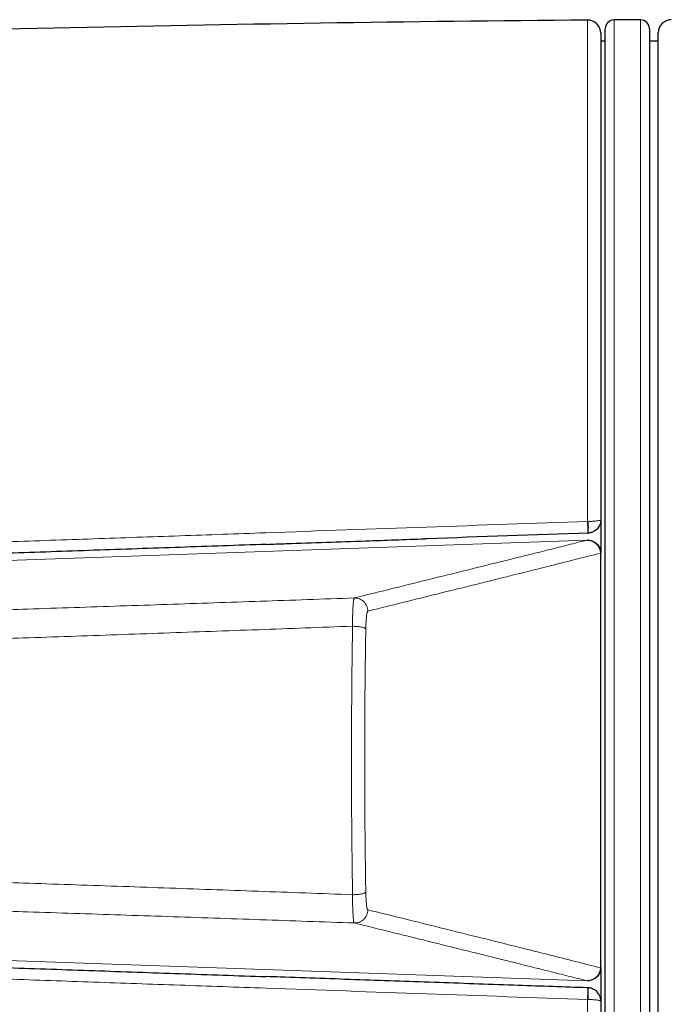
# Model space of a CAD drawing. Header units: millimetres. Extents: x 8 to 882, y 12 to 770.
# Tile 9 of 59: x 411 to 425, y 579 to 602. Entities that reach past the tile are written whole.
import ezdxf

# ---------------------------------------------------------------- set-up
doc = ezdxf.new("R2010")
doc.units = ezdxf.units.MM

msp = doc.modelspace()

# ---------------------------------------------------------------- linework, layer by layer
at = {"color": 252, "linetype": 'Continuous', "lineweight": 0}
for p, q in [((423.597, 590.224), (423.597, 601.565)), ((424.2, 601.568), (424.2, 568.068)), ((424.8, 596.662), (424.8, 601.568)), ((424.8, 568.068), (424.8, 596.662)), ((423.597, 590.224), (423.61, 590.225)), ((399.852, 588.97), (423.582, 589.799)), ((423.59, 589.801), (423.59, 589.813)), ((423.9, 589.51), (423.891, 589.508)), ((399.852, 580.665), (423.582, 579.837)), ((423.891, 580.128), (423.9, 580.125)), ((423.59, 579.823), (423.59, 579.835)), ((423.597, 568.07), (423.597, 579.411)), ((423.61, 579.411), (423.597, 579.411))]:
    msp.add_line(p, q, dxfattribs=at)
at = {"color": 7, "linetype": 'Continuous', "lineweight": 30}
for p, q in [((424.8, 601.568), (424.2, 601.568)), ((424, 568.268), (424, 601.368)), ((425, 601.368), (425, 596.52)), ((423.9, 601.265), (423.9, 590.263)), ((424, 601.085), (423.9, 601.085)), ((425.2, 601.085), (425, 601.085)), ((425.2, 584.818), (425.2, 601.273)), ((425, 596.52), (425, 568.268)), ((423.9, 590.259), (423.9, 589.538)), ((423.606, 589.96), (423.611, 589.96)), ((423.9, 589.511), (423.9, 589.501)), ((423.9, 580.135), (423.9, 589.501)), ((425.2, 568.363), (425.2, 584.818)), ((423.9, 580.135), (423.9, 580.125)), ((423.9, 580.098), (423.9, 579.377)), ((423.606, 579.675), (423.588, 579.676)), ((423.611, 579.675), (423.603, 579.676)), ((423.9, 579.373), (423.9, 568.37))]:
    msp.add_line(p, q, dxfattribs=at)
for centre, radius, start, end in [((432.634, -399.27), 1000.876, 90.517329, 91.900487), ((423.6, 601.265), 0.3, 360, 90.5173), ((424.2, 601.368), 0.2, 90, 180), ((424.8, 601.368), 0.2, 0, 90), ((425.5, 601.273), 0.3, 91, 180)]:
    msp.add_arc(centre, radius, start, end, dxfattribs=at)
at = {"color": 252, "linetype": 'Continuous', "lineweight": 0}
for centre, radius, start, end in [((394.079, 589.111), 29.539, 1.6466, 2.1597), ((422.249, 590.092), 1.368, 354.4533, 5.5467), ((425.081, 583.787), 6.196, 103.9332, 104.0075), ((423.591, 589.499), 0.3, 1.6821, 91.7149), ((423.591, 580.136), 0.3, 268.2773, 358.3257), ((425.09, 585.882), 6.23, 255.9927, 256.0666), ((394.894, 580.498), 28.724, 357.8309, 358.3587), ((422.172, 579.543), 1.444, 354.7482, 5.2518)]:
    msp.add_arc(centre, radius, start, end, dxfattribs=at)
for points, knots in [([(400.739, 589.423), (401.388, 589.446), (402.685, 589.491), (404.632, 589.559), (406.579, 589.627), (408.526, 589.695), (410.473, 589.763), (412.42, 589.831), (414.368, 589.899), (416.879, 589.988), (419.956, 590.096), (422.384, 590.182), (423.597, 590.224)], [0, 0, 0, 0, 0.085176, 0.170351, 0.255528, 0.340706, 0.425884, 0.511066, 0.596248, 0.681431, 0.840714, 1, 1, 1, 1]), ([(423.9, 590.263), (423.9, 590.263), (423.9, 590.261), (423.899, 590.259), (423.894, 590.256), (423.889, 590.253), (423.884, 590.251), (423.879, 590.249), (423.869, 590.246), (423.85, 590.242), (423.819, 590.237), (423.782, 590.233), (423.747, 590.23), (423.713, 590.227), (423.681, 590.226), (423.647, 590.225), (423.623, 590.225), (423.61, 590.225)], [0, 0, 0, 0, 0.00729, 0.0764, 0.146095, 0.186422, 0.226867, 0.256046, 0.285272, 0.399563, 0.517069, 0.615094, 0.715578, 0.78272, 0.850766, 0.924723, 1, 1, 1, 1]), ([(418.32, 588.493), (418.913, 588.64), (419.802, 588.86), (420.985, 589.152), (421.864, 589.37), (422.59, 589.55), (423.16, 589.694), (423.442, 589.764), (423.582, 589.799), (423.582, 589.799)], [0, 0, 0, 0, 0.335231, 0.502846, 0.670462, 0.83523, 0.917614, 0.999999, 1, 1, 1, 1]), ([(423.891, 589.508), (423.703, 589.46), (423.329, 589.365), (422.755, 589.22), (422.076, 589.05), (421.294, 588.856), (420.407, 588.636), (419.518, 588.415), (418.925, 588.269), (418.628, 588.195)], [0, 0, 0, 0, 0.109849, 0.219698, 0.329548, 0.497161, 0.664774, 0.832387, 1, 1, 1, 1]), ([(403.317, 588.001), (403.6, 588.01), (404.165, 588.027), (405.014, 588.053), (405.864, 588.08), (406.714, 588.106), (407.56, 588.133), (408.403, 588.16), (409.243, 588.187), (410.083, 588.214), (410.995, 588.244), (411.978, 588.277), (413.031, 588.312), (414.086, 588.347), (415.143, 588.383), (416.2, 588.42), (417.259, 588.456), (417.966, 588.481), (418.32, 588.493)], [0, 0, 0, 0, 0.057372, 0.114598, 0.17171, 0.22874, 0.285725, 0.34169, 0.397668, 0.453667, 0.509694, 0.579598, 0.649549, 0.71954, 0.789565, 0.859628, 0.929752, 1, 1, 1, 1]), ([(418.281, 587.854), (418.281, 587.854), (418.281, 587.875), (418.281, 587.916), (418.281, 587.978), (418.282, 588.038), (418.283, 588.097), (418.284, 588.153), (418.286, 588.207), (418.288, 588.257), (418.291, 588.304), (418.294, 588.345), (418.297, 588.382), (418.3, 588.415), (418.303, 588.442), (418.307, 588.463), (418.311, 588.479), (418.315, 588.49), (418.318, 588.493), (418.32, 588.493), (418.32, 588.493)], [0, 0, 0, 0, 0.000056, 0.059788, 0.119521, 0.180874, 0.242227, 0.304468, 0.366709, 0.430544, 0.494855, 0.557094, 0.619332, 0.683159, 0.747459, 0.80967, 0.871881, 0.935677, 0.999944, 1, 1, 1, 1]), ([(418.628, 588.195), (418.625, 588.193), (418.62, 588.189), (418.611, 588.164), (418.603, 588.127), (418.596, 588.078), (418.59, 588.017), (418.585, 587.948), (418.582, 587.873), (418.581, 587.821), (418.58, 587.794)], [0, 0, 0, 0, 0.126352, 0.252705, 0.379074, 0.505442, 0.631722, 0.757999, 0.879, 1, 1, 1, 1]), ([(418.281, 587.854), (417.925, 587.841), (417.212, 587.815), (416.144, 587.776), (415.078, 587.738), (414.013, 587.7), (412.949, 587.662), (411.887, 587.625), (410.893, 587.591), (409.966, 587.559), (409.106, 587.53), (408.247, 587.501), (407.389, 587.473), (406.538, 587.444), (405.693, 587.417), (404.854, 587.39), (404.017, 587.363), (403.46, 587.345), (403.181, 587.336)], [0, 0, 0, 0, 0.070365, 0.140644, 0.210842, 0.280975, 0.351057, 0.421106, 0.491138, 0.548032, 0.604933, 0.661847, 0.718786, 0.775759, 0.831757, 0.887797, 0.943879, 1, 1, 1, 1]), ([(418.281, 581.782), (418.28, 581.869), (418.277, 582.044), (418.273, 582.307), (418.27, 582.571), (418.266, 582.849), (418.264, 583.143), (418.261, 583.485), (418.258, 583.864), (418.257, 584.278), (418.256, 584.694), (418.256, 585.112), (418.257, 585.532), (418.259, 585.918), (418.262, 586.27), (418.264, 586.587), (418.268, 586.905), (418.272, 587.222), (418.276, 587.539), (418.279, 587.749), (418.281, 587.854)], [0, 0, 0, 0, 0.043687, 0.087374, 0.131116, 0.174859, 0.225472, 0.276086, 0.343857, 0.411642, 0.479413, 0.548157, 0.616915, 0.685659, 0.737825, 0.789991, 0.842445, 0.894899, 0.947449, 1, 1, 1, 1]), ([(418.58, 587.794), (418.579, 587.695), (418.575, 587.447), (418.569, 587.047), (418.564, 586.611), (418.56, 586.188), (418.558, 585.78), (418.556, 585.353), (418.555, 584.906), (418.555, 584.491), (418.556, 584.127), (418.558, 583.813), (418.56, 583.5), (418.563, 583.187), (418.566, 582.863), (418.57, 582.528), (418.575, 582.184), (418.578, 581.955), (418.58, 581.841)], [0, 0, 0, 0, 0.050603, 0.126702, 0.202802, 0.271058, 0.339328, 0.407584, 0.485267, 0.56295, 0.615259, 0.667568, 0.72007, 0.772571, 0.825133, 0.883419, 0.941714, 1, 1, 1, 1]), ([(418.281, 581.782), (417.925, 581.795), (417.212, 581.821), (416.144, 581.86), (415.078, 581.898), (414.013, 581.936), (412.949, 581.973), (411.887, 582.01), (410.893, 582.044), (409.966, 582.076), (409.106, 582.105), (408.247, 582.134), (407.389, 582.163), (406.538, 582.191), (405.693, 582.219), (404.854, 582.246), (404.017, 582.273), (403.46, 582.29), (403.181, 582.299)], [0, 0, 0, 0, 0.070365, 0.140644, 0.210842, 0.280975, 0.351057, 0.421106, 0.491138, 0.548032, 0.604933, 0.661847, 0.718786, 0.775759, 0.831757, 0.887797, 0.943879, 1, 1, 1, 1]), ([(418.32, 581.142), (418.32, 581.142), (418.318, 581.143), (418.315, 581.146), (418.311, 581.156), (418.307, 581.172), (418.303, 581.193), (418.3, 581.22), (418.297, 581.252), (418.294, 581.289), (418.291, 581.331), (418.288, 581.377), (418.286, 581.426), (418.284, 581.481), (418.283, 581.537), (418.282, 581.596), (418.281, 581.655), (418.281, 581.717), (418.281, 581.76), (418.281, 581.782), (418.281, 581.782)], [0, 0, 0, 0, 0.000056, 0.062267, 0.124478, 0.18851, 0.252541, 0.31478, 0.377019, 0.441082, 0.505145, 0.567387, 0.629628, 0.6937, 0.757773, 0.817506, 0.877239, 0.938592, 0.999944, 1, 1, 1, 1]), ([(418.58, 581.841), (418.581, 581.815), (418.582, 581.762), (418.585, 581.687), (418.59, 581.618), (418.596, 581.558), (418.603, 581.508), (418.611, 581.471), (418.62, 581.447), (418.625, 581.443), (418.628, 581.44)], [0, 0, 0, 0, 0.120937, 0.241878, 0.368141, 0.494408, 0.620763, 0.74712, 0.873559, 1, 1, 1, 1]), ([(403.317, 581.634), (403.6, 581.626), (404.165, 581.608), (405.014, 581.582), (405.864, 581.556), (406.714, 581.529), (407.56, 581.503), (408.403, 581.476), (409.243, 581.449), (410.083, 581.421), (410.995, 581.391), (411.978, 581.359), (413.031, 581.324), (414.086, 581.288), (415.143, 581.252), (416.2, 581.216), (417.259, 581.179), (417.966, 581.155), (418.32, 581.142)], [0, 0, 0, 0, 0.057372, 0.114598, 0.17171, 0.22874, 0.285725, 0.34169, 0.397668, 0.453667, 0.509694, 0.579598, 0.649549, 0.71954, 0.789565, 0.859628, 0.929752, 1, 1, 1, 1]), ([(418.628, 581.44), (418.925, 581.367), (419.518, 581.22), (420.407, 581), (421.294, 580.78), (422.076, 580.585), (422.755, 580.416), (423.329, 580.271), (423.703, 580.175), (423.891, 580.128)], [0, 0, 0, 0, 0.167613, 0.335226, 0.502839, 0.670451, 0.780301, 0.890151, 1, 1, 1, 1]), ([(423.582, 579.837), (423.582, 579.837), (423.442, 579.871), (423.16, 579.942), (422.59, 580.085), (421.864, 580.266), (420.985, 580.483), (419.802, 580.776), (418.913, 580.996), (418.32, 581.142)], [0, 0, 0, 0, 0.0000012, 0.0823853, 0.1647694, 0.3295382, 0.4971536, 0.6647691, 1, 1, 1, 1]), ([(423.597, 579.411), (422.384, 579.454), (419.956, 579.54), (416.879, 579.648), (414.368, 579.736), (412.421, 579.805), (410.474, 579.873), (408.527, 579.941), (406.58, 580.009), (404.633, 580.077), (402.686, 580.145), (401.388, 580.19), (400.739, 580.213)], [0, 0, 0, 0, 0.159284, 0.318569, 0.403744, 0.488919, 0.574095, 0.659272, 0.744453, 0.829634, 0.914817, 1, 1, 1, 1]), ([(423.9, 579.373), (423.9, 579.373), (423.9, 579.374), (423.899, 579.377), (423.894, 579.38), (423.889, 579.383), (423.884, 579.385), (423.879, 579.386), (423.869, 579.389), (423.85, 579.394), (423.819, 579.399), (423.782, 579.403), (423.747, 579.406), (423.713, 579.408), (423.681, 579.409), (423.647, 579.411), (423.623, 579.411), (423.61, 579.411)], [0, 0, 0, 0, 0.00729, 0.0764, 0.146095, 0.186422, 0.226867, 0.256046, 0.285272, 0.399563, 0.517069, 0.615094, 0.715578, 0.78272, 0.850766, 0.924723, 1, 1, 1, 1])]:
    msp.add_open_spline(points, degree=3, knots=knots, dxfattribs=at)
at = {"color": 7, "linetype": 'Continuous', "lineweight": 30}
for points, knots in [([(423.9, 590.263), (423.9, 590.262), (423.9, 590.24), (423.896, 590.207), (423.885, 590.166), (423.871, 590.13), (423.849, 590.092), (423.818, 590.053), (423.782, 590.021), (423.747, 589.998), (423.713, 589.982), (423.681, 589.971), (423.647, 589.963), (423.623, 589.961), (423.61, 589.96)], [0, 0, 0, 0, 0.007296, 0.146214, 0.226772, 0.291867, 0.402917, 0.516927, 0.614948, 0.71543, 0.782598, 0.850668, 0.924676, 1, 1, 1, 1]), ([(423.606, 589.96), (422.393, 589.918), (421.162, 589.875), (419.931, 589.832), (419.913, 589.831)], [0, 0, 0, 0, 0.9858004, 1, 1, 1, 1]), ([(416.332, 589.706), (416.481, 589.712), (417.231, 589.738), (418.425, 589.779), (419.47, 589.816), (419.913, 589.831)], [0, 0, 0, 0, 0.1248942, 0.6285022, 1, 1, 1, 1]), ([(423.59, 589.801), (423.593, 589.801), (423.606, 589.801), (423.629, 589.8), (423.664, 589.795), (423.706, 589.783), (423.752, 589.761), (423.793, 589.732), (423.829, 589.697), (423.859, 589.655), (423.881, 589.61), (423.896, 589.561), (423.898, 589.527), (423.9, 589.51)], [0, 0, 0, 0, 0.023299, 0.08325, 0.14374, 0.249367, 0.35805, 0.463555, 0.57211, 0.677554, 0.786052, 0.891497, 1, 1, 1, 1]), ([(416.332, 589.706), (416.33, 589.706), (415.678, 589.683), (414.378, 589.638), (412.432, 589.571), (410.485, 589.503), (408.538, 589.436), (406.592, 589.368), (404.645, 589.301), (402.699, 589.234), (401.401, 589.189), (400.752, 589.167)], [0, 0, 0, 0, 0.0004446, 0.1253832, 0.2503218, 0.3752627, 0.5002037, 0.6251516, 0.7500996, 0.8750498, 1, 1, 1, 1]), ([(423.9, 589.501), (423.9, 589.501), (423.9, 589.503), (423.9, 589.505), (423.9, 589.508), (423.9, 589.509), (423.9, 589.51)], [0, 0, 0, 0, 0.246449, 0.494192, 0.746285, 1, 1, 1, 1]), ([(400.752, 580.469), (401.401, 580.447), (402.698, 580.402), (404.645, 580.335), (406.591, 580.267), (408.538, 580.2), (410.485, 580.132), (412.431, 580.065), (414.378, 579.997), (415.676, 579.952), (416.325, 579.929)], [0, 0, 0, 0, 0.1249951, 0.2499912, 0.374988, 0.499986, 0.6249847, 0.7499884, 0.8749939, 1, 1, 1, 1]), ([(423.588, 579.676), (423.069, 579.694), (421.953, 579.733), (420.238, 579.793), (418.442, 579.856), (417.138, 579.901), (416.432, 579.926), (416.326, 579.929)], [0, 0, 0, 0, 0.214268, 0.461215, 0.708513, 0.956164, 1, 1, 1, 1]), ([(423.9, 580.125), (423.899, 580.109), (423.896, 580.075), (423.881, 580.027), (423.859, 579.981), (423.83, 579.94), (423.794, 579.904), (423.752, 579.875), (423.706, 579.853), (423.665, 579.841), (423.629, 579.836), (423.606, 579.834), (423.593, 579.835), (423.59, 579.835)], [0, 0, 0, 0, 0.105444, 0.213948, 0.319391, 0.42789, 0.533393, 0.64195, 0.747577, 0.85626, 0.916211, 0.976701, 1, 1, 1, 1]), ([(423.9, 580.125), (423.9, 580.126), (423.9, 580.128), (423.9, 580.13), (423.9, 580.132), (423.9, 580.134), (423.9, 580.135)], [0, 0, 0, 0, 0.246212, 0.493955, 0.746256, 1, 1, 1, 1]), ([(423.9, 579.373), (423.9, 579.374), (423.9, 579.395), (423.896, 579.429), (423.885, 579.47), (423.871, 579.505), (423.849, 579.544), (423.818, 579.582), (423.782, 579.615), (423.747, 579.638), (423.713, 579.654), (423.681, 579.665), (423.647, 579.673), (423.623, 579.674), (423.61, 579.675)], [0, 0, 0, 0, 0.007296, 0.146214, 0.226772, 0.291867, 0.402917, 0.516927, 0.614948, 0.71543, 0.782598, 0.850668, 0.924676, 1, 1, 1, 1])]:
    msp.add_open_spline(points, degree=3, knots=knots, dxfattribs=at)
at = {"color": 252, "linetype": 'Continuous', "lineweight": 0}
for points in [[(418.628, 588.195), (418.627, 588.215), (418.624, 588.255), (418.606, 588.312), (418.577, 588.365), (418.538, 588.411), (418.491, 588.448), (418.437, 588.475), (418.379, 588.492), (418.339, 588.493), (418.32, 588.493)], [(418.58, 587.794), (418.577, 587.798), (418.572, 587.805), (418.551, 587.816), (418.521, 587.826), (418.484, 587.835), (418.439, 587.842), (418.39, 587.848), (418.336, 587.852), (418.3, 587.853), (418.281, 587.854)], [(418.58, 581.841), (418.577, 581.837), (418.572, 581.83), (418.551, 581.819), (418.521, 581.809), (418.484, 581.8), (418.439, 581.793), (418.389, 581.787), (418.336, 581.783), (418.299, 581.782), (418.281, 581.782)], [(418.628, 581.44), (418.627, 581.42), (418.624, 581.381), (418.606, 581.323), (418.577, 581.27), (418.538, 581.225), (418.491, 581.187), (418.437, 581.16), (418.379, 581.144), (418.339, 581.143), (418.32, 581.142)]]:
    msp.add_open_spline(points, degree=3, dxfattribs=at)

doc.saveas('drawing.dxf')
